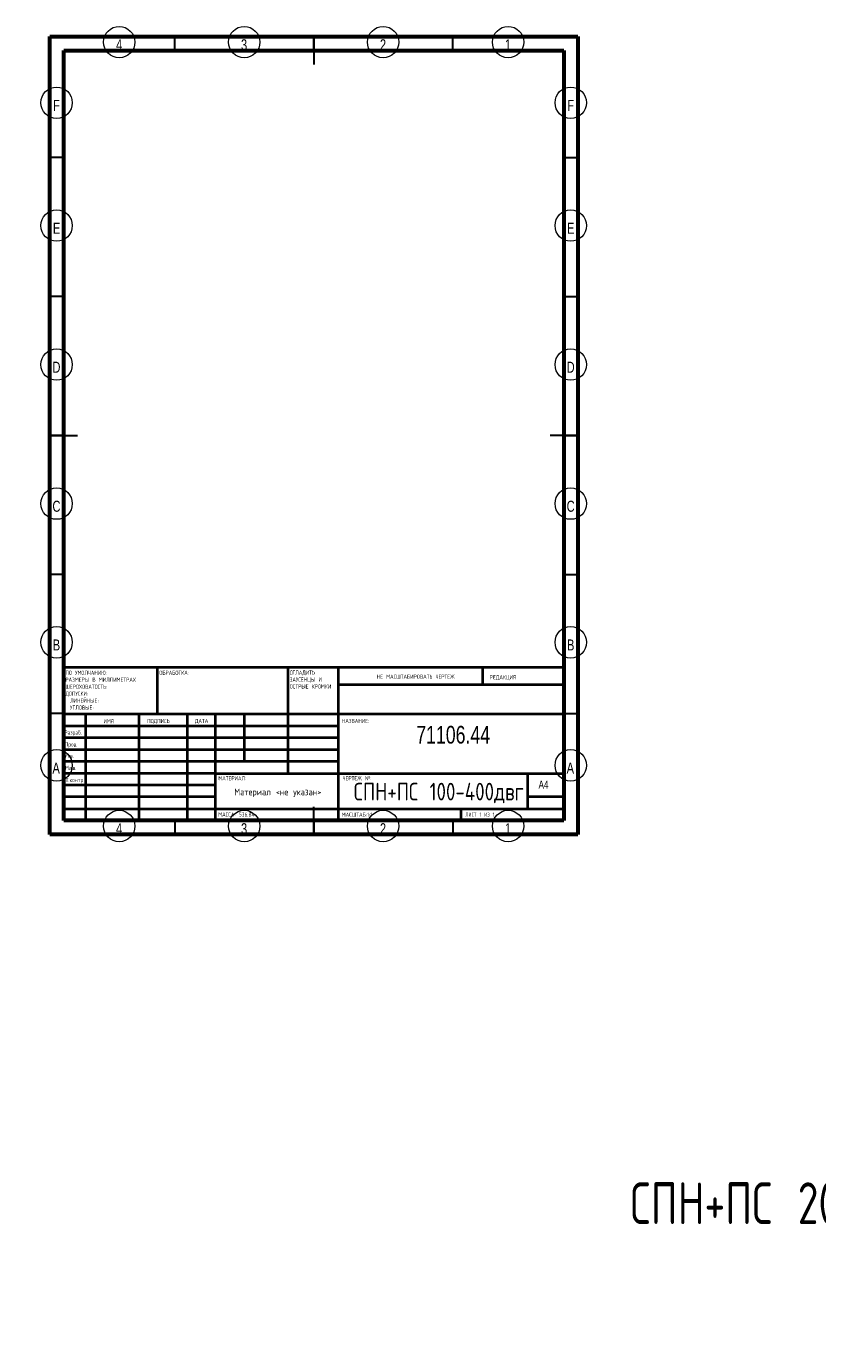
# Model space of a CAD drawing. Header units: millimetres. Extents: x -252 to 2017, y -866 to 296.
# Tile 2 of 3: x 7 to 291, y -179 to 296. Entities that reach past the tile are written whole.
import ezdxf

# ---------------------------------------------------------------- set-up
doc = ezdxf.new("R2010")
doc.units = ezdxf.units.MM
doc.styles.add('SLDTEXTSTYLE0', font='TXT', dxfattribs={"width": 0.7, "bigfont": 'bigfont'})
doc.styles.add('SLDTEXTSTYLE1', font='TXT', dxfattribs={"width": 0.75})
doc.styles.add('SLDTEXTSTYLE2', font='TXT', dxfattribs={"width": 0.75, "bigfont": 'bigfont'})
doc.styles.add('SLDTEXTSTYLE3', font='TXT', dxfattribs={"width": 0.681818, "bigfont": 'bigfont'})

# ---------------------------------------------------------------- blocks, each defined once
blk = doc.blocks.new('SW_NOTE_0')
at = {"color": 0, "linetype": 'Continuous', "lineweight": 0, "char_height": 1.5, "attachment_point": 1, "style": 'SLDTEXTSTYLE2'}
for s, insert in [('\\M+18452\\M+18443\\M+1844C\\M+18440\\M+18444\\M+18449\\M+18453\\M+1845D', (0, 1.93)), ('\\M+18448\\M+18440\\M+18454\\M+18452\\M+18445\\M+1844E\\M+18457\\M+1845C \\M+18449', (0, -0.57)), ('\\M+1844F\\M+18452\\M+18453\\M+18451\\M+1845C\\M+18445 \\M+1844B\\M+18451\\M+1844F\\M+1844D\\M+1844B\\M+18449', (0, -3.07))]:
    blk.add_mtext(s, dxfattribs=dict(at, insert=insert))
blk = doc.blocks.new('SW_NOTE_1')
at = {"color": 0, "linetype": 'Continuous', "lineweight": 0, "char_height": 1.5, "attachment_point": 1, "style": 'SLDTEXTSTYLE2'}
for s, insert in [('\\M+18450\\M+1844F \\M+18454\\M+1844D\\M+1844F\\M+1844C\\M+18458\\M+18440\\M+1844E\\M+18449\\M+1845F:', (0, 1.93)), ('\\M+18451\\M+18440\\M+18448\\M+1844D\\M+18445\\M+18451\\M+1845C \\M+18442 \\M+1844D\\M+18449\\M+1844C\\M+1844C\\M+18449\\M+1844D\\M+18445\\M+18453\\M+18451\\M+18440\\M+18456', (0, -0.57)), ('\\M+18459\\M+18445\\M+18451\\M+1844F\\M+18456\\M+1844F\\M+18442\\M+18440\\M+18453\\M+1844F\\M+18452\\M+18453\\M+1845D:', (0, -3.07)), ('\\M+18444\\M+1844F\\M+18450\\M+18454\\M+18452\\M+1844B\\M+18449:', (0, -5.57)), ('\\M+1844C\\M+18449\\M+1844E\\M+18445\\M+1844A\\M+1844E\\M+1845C\\M+18445:', (1.69, -8.07)), ('\\M+18454\\M+18443\\M+1844C\\M+1844F\\M+18442\\M+1845C\\M+18445:', (1.69, -10.57))]:
    blk.add_mtext(s, dxfattribs=dict(at, insert=insert))
blk = doc.blocks.new('SW_NOTE_2')
at = {"color": 0, "linetype": 'Continuous', "lineweight": 0}
blk.add_circle((1.96, 4.09), 5.66, dxfattribs=at)
at = {"color": 0, "linetype": 'Continuous', "lineweight": 0, "insert": (1.8, 5.12), "char_height": 3.97, "attachment_point": 2, "style": 'SLDTEXTSTYLE1'}
blk.add_mtext('A', dxfattribs=at)
blk = doc.blocks.new('SW_NOTE_3')
at = {"color": 0, "linetype": 'Continuous', "lineweight": 0}
blk.add_circle((1.96, 4.09), 5.66, dxfattribs=at)
at = {"color": 0, "linetype": 'Continuous', "lineweight": 0, "insert": (1.8, 5.12), "char_height": 3.97, "attachment_point": 2, "style": 'SLDTEXTSTYLE1'}
blk.add_mtext('A', dxfattribs=at)
blk = doc.blocks.new('SW_NOTE_4')
at = {"color": 0, "linetype": 'Continuous', "lineweight": 0}
blk.add_circle((1.52, 4.09), 5.66, dxfattribs=at)
at = {"color": 0, "linetype": 'Continuous', "lineweight": 0, "insert": (1.49, 5.12), "char_height": 3.97, "attachment_point": 2, "style": 'SLDTEXTSTYLE1'}
blk.add_mtext('B', dxfattribs=at)
blk = doc.blocks.new('SW_NOTE_5')
at = {"color": 0, "linetype": 'Continuous', "lineweight": 0}
blk.add_circle((1.52, 4.09), 5.66, dxfattribs=at)
at = {"color": 0, "linetype": 'Continuous', "lineweight": 0, "insert": (1.49, 5.12), "char_height": 3.97, "attachment_point": 2, "style": 'SLDTEXTSTYLE1'}
blk.add_mtext('B', dxfattribs=at)
blk = doc.blocks.new('SW_NOTE_6')
at = {"color": 0, "linetype": 'Continuous', "lineweight": 0}
blk.add_circle((2.15, 4.09), 5.66, dxfattribs=at)
at = {"color": 0, "linetype": 'Continuous', "lineweight": 0, "insert": (2.11, 5.12), "char_height": 3.97, "attachment_point": 2, "style": 'SLDTEXTSTYLE1'}
blk.add_mtext('C', dxfattribs=at)
blk = doc.blocks.new('SW_NOTE_7')
at = {"color": 0, "linetype": 'Continuous', "lineweight": 0}
blk.add_circle((2.15, 4.09), 5.66, dxfattribs=at)
at = {"color": 0, "linetype": 'Continuous', "lineweight": 0, "insert": (2.11, 5.12), "char_height": 3.97, "attachment_point": 2, "style": 'SLDTEXTSTYLE1'}
blk.add_mtext('C', dxfattribs=at)
blk = doc.blocks.new('SW_NOTE_8')
at = {"color": 0, "linetype": 'Continuous', "lineweight": 0}
blk.add_circle((1.97, 4.09), 5.66, dxfattribs=at)
at = {"color": 0, "linetype": 'Continuous', "lineweight": 0, "insert": (1.92, 5.12), "char_height": 3.97, "attachment_point": 2, "style": 'SLDTEXTSTYLE1'}
blk.add_mtext('D', dxfattribs=at)
blk = doc.blocks.new('SW_NOTE_9')
at = {"color": 0, "linetype": 'Continuous', "lineweight": 0}
blk.add_circle((1.97, 4.09), 5.66, dxfattribs=at)
at = {"color": 0, "linetype": 'Continuous', "lineweight": 0, "insert": (1.92, 5.12), "char_height": 3.97, "attachment_point": 2, "style": 'SLDTEXTSTYLE1'}
blk.add_mtext('D', dxfattribs=at)
blk = doc.blocks.new('SW_NOTE_10')
at = {"color": 0, "linetype": 'Continuous', "lineweight": 0}
blk.add_circle((1.42, 4.09), 5.66, dxfattribs=at)
at = {"color": 0, "linetype": 'Continuous', "lineweight": 0, "insert": (1.43, 5.12), "char_height": 3.97, "attachment_point": 2, "style": 'SLDTEXTSTYLE1'}
blk.add_mtext('E', dxfattribs=at)
blk = doc.blocks.new('SW_NOTE_11')
at = {"color": 0, "linetype": 'Continuous', "lineweight": 0}
blk.add_circle((1.42, 4.09), 5.66, dxfattribs=at)
at = {"color": 0, "linetype": 'Continuous', "lineweight": 0, "insert": (1.43, 5.12), "char_height": 3.97, "attachment_point": 2, "style": 'SLDTEXTSTYLE1'}
blk.add_mtext('E', dxfattribs=at)
blk = doc.blocks.new('SW_NOTE_12')
at = {"color": 0, "linetype": 'Continuous', "lineweight": 0}
blk.add_circle((1.28, 4.09), 5.66, dxfattribs=at)
at = {"color": 0, "linetype": 'Continuous', "lineweight": 0, "insert": (1.24, 5.12), "char_height": 3.97, "attachment_point": 2, "style": 'SLDTEXTSTYLE1'}
blk.add_mtext('F', dxfattribs=at)
blk = doc.blocks.new('SW_NOTE_13')
at = {"color": 0, "linetype": 'Continuous', "lineweight": 0}
blk.add_circle((1.28, 4.09), 5.66, dxfattribs=at)
at = {"color": 0, "linetype": 'Continuous', "lineweight": 0, "insert": (1.24, 5.12), "char_height": 3.97, "attachment_point": 2, "style": 'SLDTEXTSTYLE1'}
blk.add_mtext('F', dxfattribs=at)
blk = doc.blocks.new('SW_NOTE_14')
at = {"color": 0, "linetype": 'Continuous', "lineweight": 0}
blk.add_circle((1.47, 4.09), 5.66, dxfattribs=at)
at = {"color": 0, "linetype": 'Continuous', "lineweight": 0, "insert": (1.43, 5.12), "char_height": 3.97, "attachment_point": 2, "style": 'SLDTEXTSTYLE1'}
blk.add_mtext('4', dxfattribs=at)
blk = doc.blocks.new('SW_NOTE_15')
at = {"color": 0, "linetype": 'Continuous', "lineweight": 0}
blk.add_circle((1.47, 4.09), 5.66, dxfattribs=at)
at = {"color": 0, "linetype": 'Continuous', "lineweight": 0, "insert": (1.43, 5.12), "char_height": 3.97, "attachment_point": 2, "style": 'SLDTEXTSTYLE1'}
blk.add_mtext('4', dxfattribs=at)
blk = doc.blocks.new('SW_NOTE_16')
at = {"color": 0, "linetype": 'Continuous', "lineweight": 0}
blk.add_circle((1.47, 4.09), 5.66, dxfattribs=at)
at = {"color": 0, "linetype": 'Continuous', "lineweight": 0, "insert": (1.43, 5.12), "char_height": 3.97, "attachment_point": 2, "style": 'SLDTEXTSTYLE1'}
blk.add_mtext('3', dxfattribs=at)
blk = doc.blocks.new('SW_NOTE_17')
at = {"color": 0, "linetype": 'Continuous', "lineweight": 0}
blk.add_circle((1.47, 4.09), 5.66, dxfattribs=at)
at = {"color": 0, "linetype": 'Continuous', "lineweight": 0, "insert": (1.43, 5.12), "char_height": 3.97, "attachment_point": 2, "style": 'SLDTEXTSTYLE1'}
blk.add_mtext('3', dxfattribs=at)
blk = doc.blocks.new('SW_NOTE_18')
at = {"color": 0, "linetype": 'Continuous', "lineweight": 0}
blk.add_circle((1.47, 4.09), 5.66, dxfattribs=at)
at = {"color": 0, "linetype": 'Continuous', "lineweight": 0, "insert": (1.43, 5.12), "char_height": 3.97, "attachment_point": 2, "style": 'SLDTEXTSTYLE1'}
blk.add_mtext('2', dxfattribs=at)
blk = doc.blocks.new('SW_NOTE_19')
at = {"color": 0, "linetype": 'Continuous', "lineweight": 0}
blk.add_circle((1.47, 4.09), 5.66, dxfattribs=at)
at = {"color": 0, "linetype": 'Continuous', "lineweight": 0, "insert": (1.43, 5.12), "char_height": 3.97, "attachment_point": 2, "style": 'SLDTEXTSTYLE1'}
blk.add_mtext('2', dxfattribs=at)
blk = doc.blocks.new('SW_NOTE_20')
at = {"color": 0, "linetype": 'Continuous', "lineweight": 0}
blk.add_circle((1.47, 4.09), 5.66, dxfattribs=at)
at = {"color": 0, "linetype": 'Continuous', "lineweight": 0, "insert": (1.43, 5.12), "char_height": 3.97, "attachment_point": 2, "style": 'SLDTEXTSTYLE1'}
blk.add_mtext('1', dxfattribs=at)
blk = doc.blocks.new('SW_NOTE_21')
at = {"color": 0, "linetype": 'Continuous', "lineweight": 0}
blk.add_circle((1.47, 4.09), 5.66, dxfattribs=at)
at = {"color": 0, "linetype": 'Continuous', "lineweight": 0, "insert": (1.43, 5.12), "char_height": 3.97, "attachment_point": 2, "style": 'SLDTEXTSTYLE1'}
blk.add_mtext('1', dxfattribs=at)

msp = doc.modelspace()

# ---------------------------------------------------------------- linework, layer by layer
at = {"color": 7, "linetype": 'Continuous', "lineweight": 60}
for p, q in [((15, 5), (15, 292)), ((15, 292), (205, 292)), ((205, 292), (205, 5)), ((20, 10), (20, 287)), ((20, 287), (200, 287)), ((200, 287), (200, 10)), ((200, 10), (20, 10)), ((205, 5), (15, 5))]:
    msp.add_line(p, q, dxfattribs=at)
at = {"color": 7, "linetype": 'Continuous', "lineweight": 30}
for p, q in [((60, 287), (60, 292)), ((110, 287), (110, 292)), ((110, 292), (110, 282)), ((160, 287), (160, 292)), ((20, 248.5), (15, 248.5)), ((200, 248.5), (205, 248.5)), ((20, 198.5), (15, 198.5)), ((200, 198.5), (205, 198.5)), ((20, 148.5), (15, 148.5)), ((15, 148.5), (25, 148.5)), ((205, 148.5), (195, 148.5)), ((200, 148.5), (205, 148.5)), ((20, 98.5), (15, 98.5)), ((200, 98.5), (205, 98.5)), ((20, 48.5), (15, 48.5)), ((200, 48.5), (205, 48.5)), ((110, 5), (110, 15)), ((60, 10), (60, 5)), ((110, 10), (110, 5)), ((160, 10), (160, 5))]:
    msp.add_line(p, q, dxfattribs=at)
at = {"color": 7, "linetype": 'Continuous', "lineweight": 40}
for p, q in [((20, 65.25), (200, 65.25)), ((20, 65.25), (20, 10)), ((53.8, 48.25), (53.8, 65.25)), ((100.6, 65.25), (100.6, 27)), ((118.8, 65.25), (118.8, 10)), ((170.8, 58.88), (170.8, 65.25)), ((200, 58.88), (118.8, 58.88)), ((200, 48.25), (20, 48.25)), ((27.8, 48.25), (27.8, 10)), ((46.99, 48.25), (46.99, 10)), ((64.4, 48.25), (64.4, 10)), ((74.6, 10), (74.6, 48.25)), ((85, 31.25), (85, 48.25)), ((118.8, 44), (20, 44)), ((118.8, 39.75), (20, 39.75)), ((118.8, 35.5), (20, 35.5)), ((118.8, 31.25), (20, 31.25)), ((74.6, 27), (20, 27)), ((74.6, 27), (200, 27)), ((187, 14.25), (187, 27)), ((74.6, 22.75), (20, 22.75)), ((74.6, 18.5), (20, 18.5)), ((20, 14.25), (200, 14.25)), ((163, 10), (163, 14.25)), ((200, 18.5), (187, 18.5))]:
    msp.add_line(p, q, dxfattribs=at)

# ---------------------------------------------------------------- block references
at = {"color": 7, "linetype": 'Continuous', "lineweight": 0}
for name, p in [('SW_NOTE_15', (38.49, 285.92)), ('SW_NOTE_17', (83.47, 285.92)), ('SW_NOTE_19', (133.47, 285.92)), ('SW_NOTE_21', (178.45, 285.92)), ('SW_NOTE_12', (16.14, 264.1)), ('SW_NOTE_13', (201.18, 264.1)), ('SW_NOTE_10', (16, 219.94)), ('SW_NOTE_11', (201.04, 219.94)), ('SW_NOTE_8', (15.45, 169.94)), ('SW_NOTE_9', (200.49, 169.94)), ('SW_NOTE_6', (15.27, 119.94)), ('SW_NOTE_7', (200.31, 119.94)), ('SW_NOTE_4', (15.9, 70.04)), ('SW_NOTE_5', (200.94, 70.04)), ('SW_NOTE_1', (20.59, 61.99)), ('SW_NOTE_0', (101.31, 62.07)), ('SW_NOTE_2', (15.46, 25.78)), ('SW_NOTE_3', (200.5, 25.78)), ('SW_NOTE_14', (38.49, 3.95)), ('SW_NOTE_16', (83.47, 3.95)), ('SW_NOTE_18', (133.47, 3.95)), ('SW_NOTE_20', (178.45, 3.95))]:
    msp.add_blockref(name, p, dxfattribs=at)

# ---------------------------------------------------------------- texts
for s, insert, char_height, attachment_point, style in [('\\M+1844F\\M+18441\\M+18451\\M+18440\\M+18441\\M+1844F\\M+18453\\M+1844B\\M+18440:', (54.37, 63.92), 1.5, 1, 'SLDTEXTSTYLE2'), ('\\M+1844E\\M+18445 \\M+1844D\\M+18440\\M+18452\\M+18459\\M+18453\\M+18440\\M+18441\\M+18449\\M+18451\\M+1844F\\M+18442\\M+18440\\M+18453\\M+1845D \\M+18458\\M+18445\\M+18451\\M+18453\\M+18445\\M+18447', (132.61, 62.53), 1.5, 1, 'SLDTEXTSTYLE2'), ('\\M+18451\\M+18445\\M+18444\\M+18440\\M+1844B\\M+18457\\M+18449\\M+18460', (173.33, 62.33), 1.5, 1, 'SLDTEXTSTYLE2'), ('\\M+18449\\M+1844D\\M+18460', (34.32, 46.5), 1.5, 1, 'SLDTEXTSTYLE2'), ('\\M+18450\\M+1844F\\M+18444\\M+18450\\M+18449\\M+18452\\M+1845D', (50.03, 46.56), 1.5, 1, 'SLDTEXTSTYLE2'), ('\\M+18444\\M+18440\\M+18453\\M+18440', (67.21, 46.58), 1.5, 1, 'SLDTEXTSTYLE2'), ('\\M+1844E\\M+18440\\M+18448\\M+18442\\M+18440\\M+1844E\\M+18449\\M+18445:', (120.07, 46.58), 1.5, 1, 'SLDTEXTSTYLE2'), ('71106.44', (160.14, 44.07), 6.35, 2, 'SLDTEXTSTYLE1'), ('\\M+18451\\M+18470\\M+18478\\M+18482\\M+18470\\M+18471.', (20.21, 42.43), 1.5, 1, 'SLDTEXTSTYLE2'), ('\\M+18450\\M+18482\\M+18480\\M+18472.', (20.41, 38.15), 1.5, 1, 'SLDTEXTSTYLE2'), ('\\M+18454\\M+18484\\M+18472.', (20.4, 34.06), 1.5, 1, 'SLDTEXTSTYLE2'), ('\\M+1844D\\M+18470\\M+1848A.', (20.46, 29.73), 1.5, 1, 'SLDTEXTSTYLE2'), ('\\M+18453.\\M+1847B\\M+18480\\M+1847E\\M+18484\\M+18482', (20.67, 25.35), 1.5, 1, 'SLDTEXTSTYLE2'), ('\\M+18452\\M+18450\\M+1844E+\\M+18450\\M+18452 100-400\\M+18474\\M+18472\\M+18473', (154.93, 23.61), 6.35, 2, 'SLDTEXTSTYLE2'), ('\\M+1844D\\M+18440\\M+18453\\M+18445\\M+18451\\M+18449\\M+18440\\M+1844C:', (75.65, 25.99), 1.5, 1, 'SLDTEXTSTYLE2'), ('\\M+18458\\M+18445\\M+18451\\M+18453\\M+18445\\M+18447 \\M+18782:', (120.37, 25.99), 1.5, 1, 'SLDTEXTSTYLE2'), ('A4', (190.87, 24.41), 2.91, 1, 'SLDTEXTSTYLE1'), ('\\M+1844D\\M+18470\\M+18484\\M+18475\\M+18482\\M+18479\\M+18470\\M+1847C <\\M+1847E\\M+18475 \\M+18485\\M+1847B\\M+18470\\M+18478\\M+18470\\M+1847E>', (97.05, 21.49), 2.38125, 2, 'SLDTEXTSTYLE2'), ('\\M+1844D\\M+18440\\M+18452\\M+18452\\M+18440: 536.84', (75.62, 12.95), 1.4986, 1, 'SLDTEXTSTYLE2'), ('\\M+1844D\\M+18440\\M+18452\\M+18459\\M+18453\\M+18440\\M+18441:1:1', (120.07, 12.9), 1.5, 1, 'SLDTEXTSTYLE2'), ('\\M+1844C\\M+18449\\M+18452\\M+18453 1 \\M+18449\\M+18448 1', (164.48, 12.9), 1.5, 1, 'SLDTEXTSTYLE3'), ('\\M+18452\\M+18450\\M+1844E+\\M+18450\\M+18452 200', (223.89, -120.12), 15, 1, 'SLDTEXTSTYLE0'), ('\\M+18452\\M+18450\\M+1844E+\\M+18450\\M+18452 100', (-229.55, -138.56), 15, 1, 'SLDTEXTSTYLE0')]:
    msp.add_mtext(s, dxfattribs=dict(at, insert=insert, char_height=char_height, attachment_point=attachment_point, style=style))

doc.saveas('drawing.dxf')
